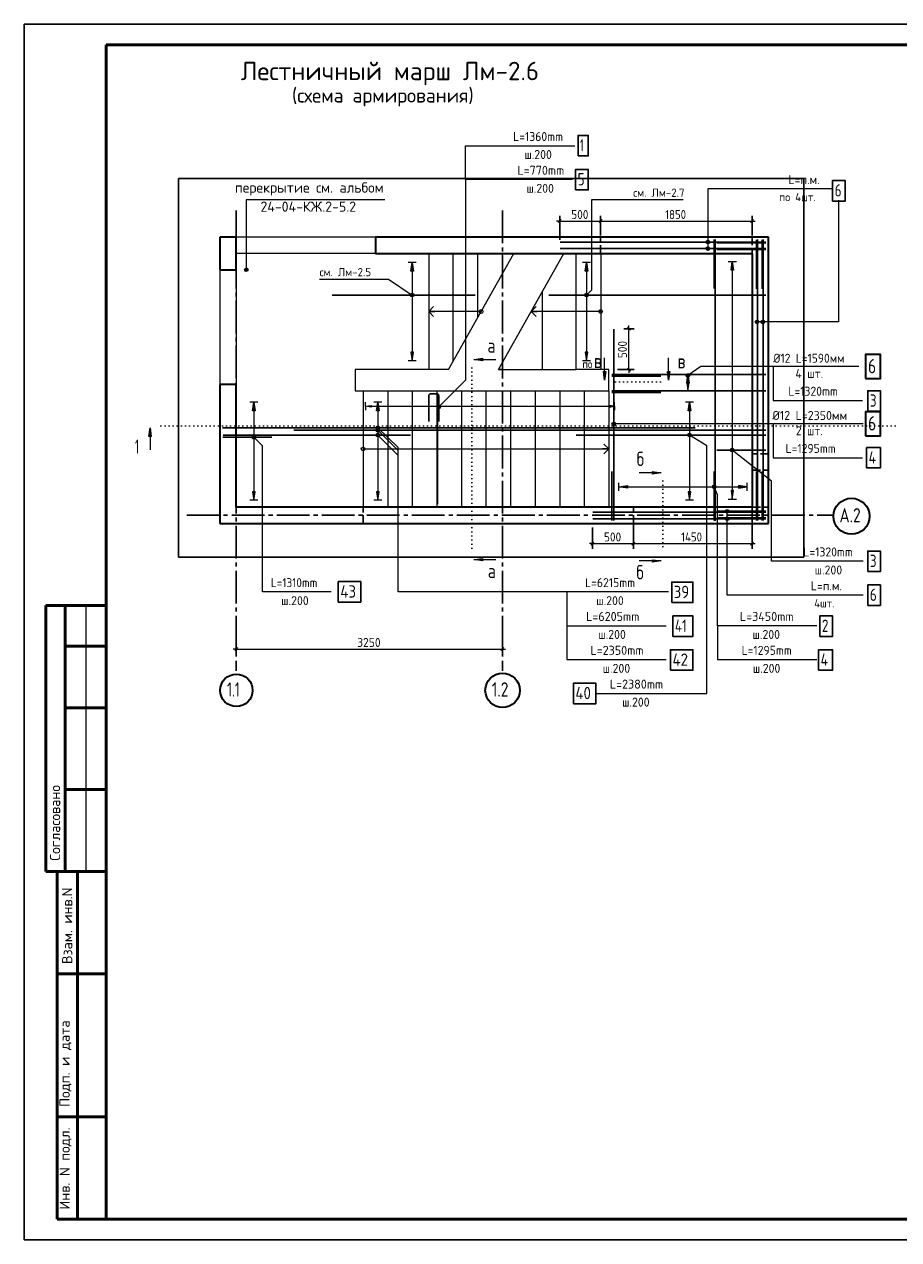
# Model space of a CAD drawing. Header units: millimetres. Extents: x 0 to 21000, y 0 to 14850.
# Tile 1 of 7: x 0 to 10678, y 0 to 14850. Entities that reach past the tile are written whole.
import ezdxf

# ---------------------------------------------------------------- set-up
doc = ezdxf.new("R2010")
doc.units = ezdxf.units.MM
for name, pattern in [('______2', [135, 100, -35]), ('______5', [550, 400, -50, 50, -50]), ('______9', [50, 0, -50])]:
    doc.linetypes.add(name, pattern=pattern)
for name, color, linetype, lineweight in [('Standard', 7, 'Continuous', 25), ('Заголовок чертежа', 7, 'Continuous', 25), ('Обрамление П-обр. равн.', 7, 'Continuous', 25), ('Общий01', 7, 'Continuous', 13), ('Общий02', 7, 'Continuous', 18), ('Позиционная метка линия выноска', 7, 'Continuous', 13), ('Примечания', 7, 'Continuous', 13), ('Размерная линия_ общее', 7, 'Continuous', 13), ('Текст_ общее', 7, 'Continuous', 25), ('Фоновоя арматура Х1', 7, 'Continuous', 25)]:
    doc.layers.add(name, color=color, linetype=linetype, lineweight=lineweight)
doc.layers.add('ЖБ Лестница', color=7, linetype='Continuous', lineweight=25, true_color=0xe0e0ff)
doc.layers.add('ЖБ Стена верхний уровень', color=7, linetype='Continuous', lineweight=25, true_color=0x006e00)
doc.layers.add('Оси', color=7, linetype='______5', true_color=0x656565)
doc.styles.add('ISOCPEUR', font='txt')

msp = doc.modelspace()

# ---------------------------------------------------------------- hatches: boundary and pattern name
at = {"layer": 'Обрамление П-обр. равн.', "linetype": 'Continuous', "lineweight": 13, "transparency": 33554687}
msp.add_hatch(color=7, dxfattribs=at).paths.add_polyline_path([(4237, 10174), (4167, 10184), (4237, 10194)], flags=16)
msp.add_hatch(color=7, dxfattribs=at).paths.add_polyline_path([(7138, 10174), (7208, 10184), (7138, 10194)])
at = {"layer": 'Общий01', "linetype": 'Continuous', "lineweight": 13, "transparency": 33554687}
for points in [[(5594, 10739), (5489, 10754), (5594, 10769)], [(7102, 10608), (7087, 10503), (7072, 10608)], [(7884, 10608), (7869, 10503), (7854, 10608)], [(1520, 9815), (1535, 9920), (1550, 9815)], [(7672, 9385), (7777, 9370), (7672, 9355)], [(5594, 8295), (5489, 8310), (5594, 8325)], [(7672, 8308), (7777, 8293), (7672, 8278)]]:
    msp.add_hatch(color=7, dxfattribs=at).paths.add_polyline_path(points, flags=16)
at = {"layer": 'Общий02', "linetype": 'Continuous', "lineweight": 13, "transparency": 33554687}
for points in [[(4722, 11835), (4737, 11940), (4752, 11835)], [(6850, 11835), (6865, 11940), (6880, 11835)], [(8631, 11847), (8646, 11952), (8661, 11847)], [(8089, 10465), (8104, 10570), (8119, 10465)], [(2788, 10128), (2803, 10233), (2818, 10128)], [(4303, 10128), (4318, 10233), (4333, 10128)], [(8108, 10128), (8123, 10233), (8138, 10128)], [(7365, 9184), (7260, 9199), (7365, 9214)]]:
    msp.add_hatch(color=7, dxfattribs=at).paths.add_polyline_path(points, flags=16)
for points in [[(4722, 10845), (4737, 10740), (4752, 10845)], [(6850, 10845), (6865, 10740), (6880, 10845)], [(8089, 10475), (8104, 10370), (8119, 10475)], [(8721, 9184), (8826, 9199), (8721, 9214)], [(2788, 9139), (2803, 9034), (2818, 9139)], [(4303, 9139), (4318, 9034), (4333, 9139)], [(8108, 9139), (8123, 9034), (8138, 9139)], [(8631, 9153), (8646, 9048), (8661, 9153)]]:
    msp.add_hatch(color=7, dxfattribs=at).paths.add_polyline_path(points)
at = {"layer": 'Примечания', "linetype": 'Continuous', "lineweight": 13, "transparency": 33554687}
for points in [[(2730, 11862), (2691, 11862), (2688, 11851)], [(2730, 11862), (2688, 11851), (2733, 11851)], [(2733, 11851), (2688, 11851), (2691, 11839)], [(2722, 11870), (2699, 11870), (2691, 11862)], [(2722, 11870), (2691, 11862), (2730, 11862)], [(2733, 11851), (2691, 11839), (2730, 11839)], [(2730, 11839), (2691, 11839), (2699, 11831)], [(2699, 11870), (2722, 11870), (2711, 11873)], [(2730, 11839), (2699, 11831), (2722, 11831)], [(2722, 11831), (2699, 11831), (2711, 11828)]]:
    msp.add_hatch(color=7, dxfattribs=at).paths.add_polyline_path(points)
at = {"layer": 'Текст_ общее', "linetype": 'Continuous', "lineweight": 13, "transparency": 33554687}
for points in [[(8368, 12202), (8329, 12202), (8326, 12190)], [(8368, 12202), (8326, 12190), (8371, 12190)], [(8371, 12190), (8326, 12190), (8329, 12179)], [(8360, 12210), (8337, 12210), (8329, 12202)], [(8360, 12210), (8329, 12202), (8368, 12202)], [(8371, 12190), (8329, 12179), (8368, 12179)], [(8368, 12179), (8329, 12179), (8337, 12171)], [(8337, 12210), (8360, 12210), (8348, 12213)], [(8368, 12179), (8337, 12171), (8360, 12171)], [(8368, 12122), (8329, 12122), (8326, 12110)], [(8368, 12122), (8326, 12110), (8371, 12110)], [(8371, 12110), (8326, 12110), (8329, 12099)], [(8360, 12130), (8337, 12130), (8329, 12122)], [(8360, 12130), (8329, 12122), (8368, 12122)], [(8371, 12110), (8329, 12099), (8368, 12099)], [(8368, 12099), (8329, 12099), (8337, 12091)], [(8360, 12171), (8337, 12171), (8348, 12168)], [(8337, 12130), (8360, 12130), (8348, 12133)], [(8368, 12099), (8337, 12091), (8360, 12091)], [(8360, 12091), (8337, 12091), (8348, 12088)], [(4715, 11542), (4727, 11561), (4718, 11553)], [(4727, 11561), (4715, 11542), (4717, 11531)], [(4727, 11561), (4717, 11531), (4738, 11563)], [(4738, 11563), (4717, 11531), (4724, 11522)], [(4738, 11563), (4724, 11522), (4749, 11559)], [(4749, 11559), (4724, 11522), (4736, 11518)], [(4749, 11559), (4736, 11518), (4757, 11550)], [(4757, 11550), (4736, 11518), (4747, 11520)], [(4757, 11550), (4747, 11520), (4759, 11539)], [(4759, 11539), (4747, 11520), (4756, 11528)], [(6880, 11524), (6849, 11557), (6843, 11547)], [(6880, 11524), (6843, 11547), (6870, 11519)], [(6870, 11519), (6843, 11547), (6843, 11536)], [(6870, 11519), (6843, 11536), (6858, 11519)], [(6858, 11519), (6843, 11536), (6848, 11525)], [(6886, 11534), (6860, 11562), (6849, 11557)], [(6886, 11534), (6849, 11557), (6880, 11524)], [(6886, 11545), (6871, 11562), (6860, 11562)], [(6886, 11545), (6860, 11562), (6886, 11534)], [(6871, 11562), (6886, 11545), (6881, 11556)], [(8929, 11203), (8929, 11225), (8926, 11214)], [(8937, 11195), (8937, 11233), (8929, 11225)], [(8937, 11195), (8929, 11225), (8929, 11203)], [(8948, 11192), (8948, 11237), (8937, 11233)], [(8948, 11192), (8937, 11233), (8937, 11195)], [(8960, 11195), (8960, 11233), (8948, 11237)], [(8960, 11195), (8948, 11237), (8948, 11192)], [(8968, 11203), (8968, 11225), (8960, 11233)], [(8968, 11203), (8960, 11233), (8960, 11195)], [(8968, 11225), (8968, 11203), (8971, 11214)], [(8999, 11203), (8999, 11225), (8996, 11214)], [(9007, 11195), (9007, 11233), (8999, 11225)], [(9007, 11195), (8999, 11225), (8999, 11203)], [(9018, 11192), (9018, 11237), (9007, 11233)], [(9018, 11192), (9007, 11233), (9007, 11195)], [(9030, 11195), (9030, 11233), (9018, 11237)], [(9030, 11195), (9018, 11237), (9018, 11192)], [(9038, 11203), (9038, 11225), (9030, 11233)], [(9038, 11203), (9030, 11233), (9030, 11195)], [(9038, 11225), (9038, 11203), (9041, 11214)], [(8105, 10538), (8084, 10570), (8082, 10559)], [(8105, 10538), (8082, 10559), (8094, 10540)], [(8094, 10540), (8082, 10559), (8085, 10548)], [(8117, 10542), (8091, 10579), (8084, 10570)], [(8117, 10542), (8084, 10570), (8105, 10538)], [(8124, 10551), (8102, 10583), (8091, 10579)], [(8124, 10551), (8091, 10579), (8117, 10542)], [(8126, 10562), (8114, 10580), (8102, 10583)], [(8126, 10562), (8102, 10583), (8124, 10551)], [(8114, 10580), (8126, 10562), (8123, 10573)], [(5077, 10159), (5045, 10191), (5039, 10181)], [(5077, 10159), (5039, 10181), (5067, 10153)], [(5067, 10153), (5039, 10181), (5039, 10169)], [(5067, 10153), (5039, 10169), (5055, 10153)], [(5055, 10153), (5039, 10169), (5045, 10159)], [(5083, 10169), (5055, 10197), (5045, 10191)], [(5083, 10169), (5045, 10191), (5077, 10159)], [(5083, 10181), (5067, 10197), (5055, 10197)], [(5083, 10181), (5055, 10197), (5083, 10169)], [(5067, 10197), (5083, 10181), (5077, 10191)], [(7179, 9957), (7179, 9979), (7176, 9968)], [(7187, 9949), (7187, 9987), (7179, 9979)], [(7187, 9949), (7179, 9979), (7179, 9957)], [(7198, 9945), (7198, 9990), (7187, 9987)], [(7198, 9945), (7187, 9987), (7187, 9949)], [(7210, 9949), (7210, 9987), (7198, 9990)], [(7210, 9949), (7198, 9990), (7198, 9945)], [(7218, 9957), (7218, 9979), (7210, 9987)], [(7218, 9957), (7210, 9987), (7210, 9949)], [(7218, 9979), (7218, 9957), (7221, 9968)], [(2788, 9788), (2809, 9826), (2782, 9798)], [(2782, 9798), (2809, 9826), (2798, 9826)], [(2782, 9798), (2798, 9826), (2782, 9810)], [(2782, 9810), (2798, 9826), (2788, 9820)], [(2788, 9788), (2819, 9820), (2809, 9826)], [(2798, 9783), (2819, 9820), (2788, 9788)], [(2798, 9783), (2825, 9810), (2819, 9820)], [(2809, 9783), (2825, 9810), (2798, 9783)], [(2809, 9783), (2825, 9798), (2825, 9810)], [(4297, 9914), (4312, 9942), (4296, 9926)], [(4296, 9926), (4312, 9942), (4302, 9936)], [(4302, 9875), (4324, 9912), (4296, 9885)], [(4296, 9885), (4324, 9912), (4312, 9912)], [(4296, 9885), (4312, 9912), (4296, 9896)], [(4296, 9896), (4312, 9912), (4302, 9906)], [(4302, 9815), (4324, 9852), (4296, 9825)], [(4296, 9825), (4324, 9852), (4312, 9852)], [(4296, 9825), (4312, 9852), (4296, 9836)], [(4296, 9836), (4312, 9852), (4302, 9846)], [(4302, 9904), (4324, 9942), (4297, 9914)], [(4297, 9914), (4324, 9942), (4312, 9942)], [(4302, 9904), (4334, 9937), (4324, 9942)], [(4313, 9899), (4334, 9937), (4302, 9904)], [(4302, 9875), (4334, 9906), (4324, 9912)], [(4312, 9869), (4334, 9906), (4302, 9875)], [(4302, 9815), (4334, 9846), (4324, 9852)], [(4312, 9809), (4334, 9846), (4302, 9815)], [(4312, 9869), (4340, 9896), (4334, 9906)], [(4324, 9869), (4340, 9896), (4312, 9869)], [(4312, 9809), (4340, 9836), (4334, 9846)], [(4324, 9809), (4340, 9836), (4312, 9809)], [(4313, 9899), (4340, 9927), (4334, 9937)], [(4324, 9899), (4340, 9927), (4313, 9899)], [(4324, 9899), (4340, 9915), (4340, 9927)], [(4340, 9915), (4324, 9899), (4334, 9905)], [(4324, 9869), (4340, 9885), (4340, 9896)], [(4340, 9885), (4324, 9869), (4334, 9875)], [(4324, 9809), (4340, 9825), (4340, 9836)], [(4340, 9825), (4324, 9809), (4334, 9815)], [(8104, 9820), (8113, 9850), (8101, 9831)], [(8101, 9831), (8113, 9850), (8104, 9842)], [(8112, 9811), (8124, 9853), (8104, 9820)], [(8104, 9820), (8124, 9853), (8113, 9850)], [(8112, 9811), (8135, 9850), (8124, 9853)], [(8123, 9808), (8135, 9850), (8112, 9811)], [(8123, 9808), (8143, 9841), (8135, 9850)], [(8134, 9811), (8143, 9841), (8123, 9808)], [(8134, 9811), (8146, 9830), (8143, 9841)], [(8146, 9830), (8134, 9811), (8143, 9819)], [(2825, 9798), (2809, 9783), (2819, 9788)], [(8625, 9640), (8637, 9669), (8623, 9652)], [(8623, 9652), (8637, 9669), (8628, 9662)], [(8632, 9631), (8649, 9671), (8625, 9640)], [(8625, 9640), (8649, 9671), (8637, 9669)], [(8632, 9631), (8660, 9666), (8649, 9671)], [(8642, 9626), (8660, 9666), (8632, 9631)], [(8642, 9626), (8666, 9657), (8660, 9666)], [(8654, 9628), (8666, 9657), (8642, 9626)], [(8654, 9628), (8668, 9645), (8666, 9657)], [(8668, 9645), (8654, 9628), (8663, 9634)], [(8404, 9202), (8440, 9217), (8429, 9221)], [(8404, 9202), (8429, 9221), (8409, 9213)], [(8406, 9190), (8440, 9217), (8404, 9202)], [(8406, 9190), (8447, 9208), (8440, 9217)], [(8413, 9181), (8447, 9208), (8406, 9190)], [(8409, 9213), (8429, 9221), (8418, 9220)], [(8413, 9181), (8449, 9196), (8447, 9208)], [(8424, 9177), (8449, 9196), (8413, 9181)], [(8424, 9177), (8444, 9186), (8449, 9196)], [(8444, 9186), (8424, 9177), (8435, 9178)], [(8560, 8900), (8605, 8900), (8602, 8911)], [(8560, 8900), (8602, 8911), (8563, 8911)], [(8563, 8911), (8602, 8911), (8594, 8919)], [(8563, 8911), (8594, 8919), (8571, 8919)], [(8571, 8919), (8594, 8919), (8583, 8923)], [(8563, 8889), (8605, 8900), (8560, 8900)], [(8560, 8808), (8605, 8808), (8602, 8819)], [(8560, 8808), (8602, 8819), (8563, 8819)], [(8563, 8797), (8605, 8808), (8560, 8808)], [(8563, 8889), (8602, 8889), (8605, 8900)], [(8571, 8881), (8602, 8889), (8563, 8889)], [(8563, 8819), (8602, 8819), (8594, 8827)], [(8563, 8819), (8594, 8827), (8571, 8827)], [(8563, 8797), (8602, 8797), (8605, 8808)], [(8571, 8789), (8602, 8797), (8563, 8797)], [(8571, 8881), (8594, 8881), (8602, 8889)], [(8594, 8881), (8571, 8881), (8583, 8878)], [(8571, 8827), (8594, 8827), (8583, 8831)], [(8571, 8789), (8594, 8789), (8602, 8797)], [(8594, 8789), (8571, 8789), (8583, 8786)]]:
    msp.add_hatch(color=7, dxfattribs=at).paths.add_polyline_path(points)

# ---------------------------------------------------------------- linework, layer by layer
at = {"color": 7, "linetype": 'Continuous', "lineweight": 25, "transparency": 33554687}
for p, q in [((9057, 12190), (6545, 12190)), ((9057, 12190), (6545, 12190)), ((8954, 8787), (8953, 12219)), ((8954, 8787), (8953, 12219)), ((9024, 8787), (9023, 12219)), ((9024, 8787), (9023, 12219)), ((9057, 12110), (6545, 12110)), ((9057, 12110), (6545, 12110)), ((3761, 11541), (5506, 11541)), ((9057, 11541), (6404, 11541)), ((7199, 8787), (7198, 11125)), ((7199, 8787), (7198, 11125)), ((9057, 10570), (7175, 10570)), ((9057, 10570), (7175, 10570)), ((9057, 10370), (7175, 10370)), ((9057, 10370), (7175, 10370)), ((2419, 9921), (8192, 9921)), ((2428, 9831), (4716, 9831)), ((9057, 9891), (3290, 9891)), ((6738, 9831), (9057, 9831)), ((9057, 8888), (6945, 8888)), ((9057, 8888), (6945, 8888)), ((9057, 8808), (6945, 8808)), ((9057, 8808), (6945, 8808))]:
    msp.add_line(p, q, dxfattribs=at)
for points in [[(9871, 12691), (10026, 12691), (10026, 12941), (9871, 12941), (9871, 12691)], [(7906, 7785), (8166, 7785), (8166, 8035), (7906, 8035), (7906, 7785)], [(10301, 7750), (10456, 7750), (10456, 8000), (10301, 8000), (10301, 7750)], [(7921, 7371), (8166, 7371), (8166, 7621), (7921, 7621), (7921, 7371)], [(7891, 6958), (8166, 6958), (8166, 7208), (7891, 7208), (7891, 6958)], [(6705, 6549), (6980, 6549), (6980, 6799), (6705, 6799), (6705, 6549)]]:
    msp.add_lwpolyline(points, dxfattribs=at)
at = {"layer": 'Standard', "color": 7, "linetype": 'Continuous', "lineweight": 25, "transparency": 33554687}
msp.add_line((1000, 14600), (1000, 529), dxfattribs=at)
at = {"layer": 'Standard', "color": 7, "linetype": 'Continuous', "lineweight": 50, "transparency": 33554687}
for p, q in [((3, 7750), (0, 7750)), ((1000, 7750), (263, 7750)), ((263, 7750), (263, 4500)), ((263, 7750), (263, 4500)), ((500, 7750), (500, 4500)), ((1000, 7250), (500, 7250)), ((1000, 6500), (500, 6500)), ((1000, 5500), (500, 5500)), ((0, 4500), (3, 4500)), ((263, 4500), (1000, 4500)), ((400, 250), (400, 4500)), ((400, 250), (400, 4500)), ((650, 250), (650, 4500)), ((400, 3250), (1000, 3250)), ((400, 1500), (1000, 1500)), ((1000, 250), (400, 250))]:
    msp.add_line(p, q, dxfattribs=at)
at = {"layer": 'Standard', "color": 7, "linetype": 'Continuous', "lineweight": 13, "transparency": 33554687}
msp.add_line((750, 7750), (750, 4500), dxfattribs=at)
at = {"layer": 'Standard', "color": 7, "linetype": 'Continuous', "lineweight": 25, "transparency": 33554687}
msp.add_lwpolyline([(0, 0), (21000, 0), (21000, 14850), (0, 14850), (0, 0)], close=True, dxfattribs=at)
at = {"layer": 'Standard', "color": 7, "linetype": 'Continuous', "lineweight": 13, "transparency": 33554687}
msp.add_lwpolyline([(21000, 14850), (0, 14850), (0, 0), (21000, 0), (21000, 14850)], dxfattribs=at)
at = {"layer": 'Standard', "color": 7, "linetype": 'Continuous', "lineweight": 50, "transparency": 33554687}
msp.add_lwpolyline([(1000, 14600), (20750, 14600), (20750, 250), (1000, 250), (1000, 14600)], close=True, dxfattribs=at)
at = {"layer": 'Standard', "color": 254, "linetype": 'Continuous', "lineweight": 25, "true_color": 0xc4c4ff, "transparency": 33554687}
msp.add_lwpolyline([(1883, 8341), (9519, 8341), (9519, 12965), (1883, 12965), (1883, 8341)], dxfattribs=at)
at = {"layer": 'ЖБ Лестница', "color": 253, "linetype": 'Continuous', "lineweight": 13, "true_color": 0xa0a0a0, "transparency": 33554687}
for p, q in [((4289, 12251), (2589, 12251)), ((4289, 12051), (2589, 12051)), ((5179, 10631), (5978, 12051)), ((5789, 10631), (6588, 12051)), ((6739, 10631), (6739, 12051)), ((2389, 11851), (2389, 10451)), ((2589, 11851), (2589, 10451)), ((6326, 11585), (6326, 10631)), ((4999, 11401), (4939, 11341)), ((5579, 11341), (4939, 11341)), ((4939, 11341), (5014, 11341)), ((4939, 11341), (4939, 11341)), ((4939, 11341), (4939, 11341)), ((4939, 11341), (4939, 11341)), ((4939, 11341), (4999, 11281)), ((5556, 11341), (5556, 11341)), ((5579, 11363), (5579, 11363)), ((5579, 11318), (5579, 11318)), ((5601, 11341), (5601, 11341)), ((6249, 11401), (6189, 11341)), ((7039, 11341), (6189, 11341)), ((6189, 11341), (6264, 11341)), ((6189, 11341), (6189, 11341)), ((6189, 11341), (6189, 11341)), ((6189, 11341), (6189, 11341)), ((6189, 11341), (6249, 11281)), ((7016, 11341), (7016, 11341)), ((7039, 11363), (7039, 11363)), ((7039, 11318), (7039, 11318)), ((7061, 11341), (7061, 11341)), ((5789, 10631), (6739, 10631)), ((4116, 9661), (4116, 9661)), ((4138, 9683), (4138, 9683)), ((4138, 9661), (7138, 9661)), ((4161, 9661), (4161, 9661)), ((7138, 9661), (7063, 9661)), ((7138, 9661), (7078, 9721)), ((7078, 9601), (7138, 9661)), ((7138, 9661), (7138, 9661)), ((7138, 9661), (7138, 9661)), ((7138, 9661), (7138, 9661)), ((4138, 9638), (4138, 9638))]:
    msp.add_line(p, q, dxfattribs=at)
at = {"layer": 'ЖБ Лестница', "color": 253, "linetype": 'Continuous', "lineweight": 18, "true_color": 0xa0a0a0, "transparency": 33554687}
for p, q in [((4939, 12051), (4939, 10631)), ((5239, 10737), (5239, 12051)), ((5539, 11270), (5539, 12051)), ((5839, 11802), (5839, 12051)), ((7039, 12051), (7039, 10631)), ((5839, 10631), (5839, 10719)), ((4939, 10631), (4041, 10631)), ((4041, 10631), (4041, 10371)), ((5179, 10631), (4939, 10631)), ((5839, 10631), (5789, 10631)), ((7039, 10631), (6739, 10631)), ((7138, 10631), (7039, 10631)), ((7138, 10371), (7138, 10631)), ((4041, 10371), (4138, 10371)), ((4138, 10371), (4138, 8951)), ((4138, 10371), (4438, 10371)), ((4438, 10371), (4438, 8951)), ((4438, 10371), (4738, 10371)), ((4738, 10371), (4738, 8951)), ((4738, 10371), (5038, 10371)), ((5038, 10371), (5038, 8951)), ((5038, 10371), (5338, 10371)), ((5338, 10371), (5338, 8951)), ((5338, 10371), (5638, 10371)), ((5638, 10371), (5638, 8951)), ((5638, 10371), (5938, 10371)), ((5938, 10371), (5938, 8951)), ((5938, 10371), (6238, 10371)), ((6238, 10371), (6238, 8951)), ((6238, 10371), (6538, 10371)), ((6538, 10371), (6538, 8951)), ((6538, 10371), (6838, 10371)), ((6838, 10371), (6838, 8951)), ((6838, 10371), (7138, 10371)), ((7138, 10371), (7138, 8951))]:
    msp.add_line(p, q, dxfattribs=at)
at = {"layer": 'ЖБ Лестница', "color": 253, "linetype": 'Continuous', "lineweight": 13, "true_color": 0xa0a0a0, "transparency": 33554687}
for centre in [(5579, 11341), (7039, 11341), (4138, 9661)]:
    msp.add_circle(centre, 22.5, dxfattribs=at)
at = {"layer": 'ЖБ Стена верхний уровень', "color": 7, "linetype": 'Continuous', "lineweight": 35, "transparency": 33554687}
for p, q in [((2389, 12251), (2389, 12051)), ((2589, 12251), (2389, 12251)), ((2589, 12051), (2589, 12251)), ((4289, 12251), (4289, 12051)), ((8889, 12251), (4289, 12251)), ((9089, 12251), (8889, 12251)), ((9089, 8951), (9089, 12251)), ((2389, 12051), (2389, 11851)), ((2589, 11851), (2589, 12051)), ((4289, 12051), (8889, 12051)), ((8889, 12051), (8889, 8951)), ((2389, 11851), (2589, 11851)), ((2389, 10451), (2389, 8951)), ((2589, 10451), (2389, 10451)), ((2589, 8951), (2589, 10451)), ((2389, 8951), (2389, 8751)), ((8889, 8951), (2589, 8951)), ((9089, 8751), (9089, 8951)), ((2389, 8751), (9089, 8751))]:
    msp.add_line(p, q, dxfattribs=at)
at = {"layer": 'ЖБ Стена верхний уровень', "color": 253, "linetype": '______2', "lineweight": -3, "true_color": 0xababab, "transparency": 33554687}
for p, q in [((7038, 12051), (7038, 12251)), ((8889, 12251), (8889, 12051)), ((9089, 9601), (8889, 9601)), ((8889, 9401), (9089, 9401)), ((4139, 8751), (4139, 8951)), ((7438, 8751), (7438, 8951)), ((8889, 8951), (8889, 8751)), ((8889, 8951), (9089, 8951))]:
    msp.add_line(p, q, dxfattribs=at)
at = {"layer": 'Обрамление П-обр. равн.', "color": 7, "linetype": 'Continuous', "lineweight": 25, "transparency": 33554687}
for p, q in [((8425, 12220), (8425, 11621)), ((9057, 12178), (8459, 12178)), ((8941, 12215), (8941, 11616)), ((9011, 12215), (9011, 11616)), ((9057, 12098), (8459, 12098)), ((7175, 10552), (7773, 10552)), ((7175, 10352), (7773, 10352)), ((2425, 9804), (3023, 9804)), ((9057, 9648), (8459, 9648)), ((7176, 8786), (7176, 9385)), ((8426, 8786), (8426, 9385)), ((8941, 8786), (8941, 9385)), ((9011, 8786), (9011, 9385)), ((9057, 8900), (8459, 8900)), ((9057, 8820), (8459, 8820))]:
    msp.add_line(p, q, dxfattribs=at)
at = {"layer": 'Обрамление П-обр. равн.', "color": 251, "linetype": 'Continuous', "lineweight": 13, "true_color": 0x494949, "transparency": 33554687}
for p, q in [((4167, 10184), (4167, 10234)), ((4167, 10184), (4237, 10194)), ((4237, 10174), (4167, 10184)), ((4167, 10184), (4167, 10134)), ((4167, 10184), (4167, 10184)), ((4237, 10194), (4237, 10174)), ((4237, 10184), (7138, 10184)), ((7208, 10184), (7138, 10194)), ((7138, 10194), (7138, 10174)), ((7138, 10174), (7208, 10184)), ((7208, 10184), (7208, 10234)), ((7208, 10184), (7208, 10134)), ((7208, 10184), (7208, 10184))]:
    msp.add_line(p, q, dxfattribs=at)
at = {"layer": 'Обрамление П-обр. равн.', "color": 7, "linetype": 'Continuous', "lineweight": 25, "transparency": 33554687}
for points in [[(6732, 12827), (6887, 12827), (6887, 13077), (6732, 13077), (6732, 12827)], [(5061, 9995), (5061, 10313), (5060, 10317), (5059, 10322), (5057, 10326), (5054, 10329), (5051, 10332), (5047, 10334), (5042, 10335), (5038, 10336), (4964, 10336), (4960, 10335), (4956, 10334), (4952, 10332), (4948, 10329), (4946, 10326), (4943, 10322), (4942, 10317), (4941, 10313), (4941, 9995)], [(10301, 10123), (10456, 10123), (10456, 10373), (10301, 10373), (10301, 10123)], [(10286, 9429), (10456, 9429), (10456, 9679), (10286, 9679), (10286, 9429)], [(10301, 8164), (10456, 8164), (10456, 8414), (10301, 8414), (10301, 8164)], [(3834, 7790), (4109, 7790), (4109, 8040), (3834, 8040), (3834, 7790)], [(9700, 6958), (9870, 6958), (9870, 7208), (9700, 7208), (9700, 6958)]]:
    msp.add_lwpolyline(points, dxfattribs=at)
at = {"layer": 'Общий01', "color": 7, "linetype": 'Continuous', "lineweight": 13, "transparency": 33554687}
for p, q in [((5489, 10754), (5594, 10769)), ((5489, 10754), (5759, 10754)), ((5489, 10754), (5489, 10754)), ((5489, 10754), (5489, 10754)), ((5489, 10754), (5489, 10754)), ((5594, 10739), (5489, 10754)), ((5594, 10769), (5594, 10739)), ((5594, 10754), (5601, 10754)), ((7087, 10503), (7087, 10773)), ((7869, 10503), (7869, 10773)), ((7087, 10503), (7072, 10608)), ((7072, 10608), (7102, 10608)), ((7087, 10608), (7087, 10615)), ((7102, 10608), (7087, 10503)), ((7869, 10503), (7854, 10608)), ((7854, 10608), (7884, 10608)), ((7869, 10608), (7869, 10615)), ((7884, 10608), (7869, 10503)), ((7087, 10503), (7087, 10503)), ((7087, 10503), (7087, 10503)), ((7087, 10503), (7087, 10503)), ((7869, 10503), (7869, 10503)), ((7869, 10503), (7869, 10503)), ((7869, 10503), (7869, 10503)), ((1520, 9815), (1535, 9920)), ((1550, 9815), (1520, 9815)), ((1535, 9920), (1535, 9650)), ((1535, 9920), (1535, 9920)), ((1535, 9920), (1535, 9920)), ((1535, 9920), (1535, 9920)), ((1535, 9920), (1550, 9815)), ((1535, 9815), (1535, 9807)), ((7777, 9370), (7507, 9370)), ((7672, 9370), (7664, 9370)), ((7672, 9355), (7672, 9385)), ((7672, 9385), (7777, 9370)), ((7777, 9370), (7672, 9355)), ((7777, 9370), (7777, 9370)), ((7777, 9370), (7777, 9370)), ((7777, 9370), (7777, 9370)), ((5489, 8310), (5594, 8325)), ((5594, 8325), (5594, 8295)), ((5489, 8310), (5759, 8310)), ((5489, 8310), (5489, 8310)), ((5489, 8310), (5489, 8310)), ((5489, 8310), (5489, 8310)), ((5594, 8295), (5489, 8310)), ((5594, 8310), (5601, 8310)), ((7777, 8293), (7507, 8293)), ((7672, 8293), (7664, 8293)), ((7672, 8278), (7672, 8308)), ((7672, 8308), (7777, 8293)), ((7777, 8293), (7672, 8278)), ((7777, 8293), (7777, 8293)), ((7777, 8293), (7777, 8293)), ((7777, 8293), (7777, 8293))]:
    msp.add_line(p, q, dxfattribs=at)
at = {"layer": 'Общий01', "color": 7, "linetype": '______9', "lineweight": 13, "transparency": 33554687}
for p, q in [((5467, 10654), (5467, 8387)), ((7769, 10481), (7164, 10481)), ((10636, 9942), (1612, 9942)), ((7799, 9270), (7799, 8370))]:
    msp.add_line(p, q, dxfattribs=at)
at = {"layer": 'Общий02', "color": 251, "linetype": 'Continuous', "lineweight": 13, "true_color": 0x494949, "transparency": 33554687}
for p, q in [((4787, 11940), (4687, 11940)), ((4722, 11835), (4737, 11940)), ((4737, 11940), (4737, 10740)), ((4737, 11940), (4737, 11940)), ((4737, 11940), (4737, 11940)), ((4737, 11940), (4737, 11940)), ((4737, 11940), (4752, 11835)), ((6915, 11940), (6815, 11940)), ((6850, 11835), (6865, 11940)), ((6865, 11940), (6865, 10740)), ((6865, 11940), (6865, 11940)), ((6865, 11940), (6865, 11940)), ((6865, 11940), (6865, 11940)), ((6865, 11940), (6880, 11835)), ((8596, 11952), (8696, 11952)), ((8631, 11847), (8646, 11952)), ((8646, 11952), (8646, 9048)), ((8646, 11952), (8646, 11952)), ((8646, 11952), (8646, 11952)), ((8646, 11952), (8646, 11952)), ((8646, 11952), (8661, 11847)), ((4752, 11835), (4722, 11835)), ((4737, 11835), (4737, 11827)), ((6880, 11835), (6850, 11835)), ((6865, 11835), (6865, 11827)), ((8661, 11847), (8631, 11847)), ((8646, 11847), (8646, 11840)), ((4752, 10845), (4722, 10845)), ((4722, 10845), (4737, 10740)), ((4737, 10845), (4737, 10853)), ((4737, 10740), (4752, 10845)), ((6880, 10845), (6850, 10845)), ((6850, 10845), (6865, 10740)), ((6865, 10845), (6865, 10853)), ((6865, 10740), (6880, 10845)), ((4787, 10740), (4687, 10740)), ((4737, 10740), (4737, 10740)), ((4737, 10740), (4737, 10740)), ((4737, 10740), (4737, 10740)), ((6915, 10740), (6815, 10740)), ((6865, 10740), (6865, 10740)), ((6865, 10740), (6865, 10740)), ((6865, 10740), (6865, 10740)), ((8054, 10570), (8154, 10570)), ((8089, 10465), (8104, 10570)), ((8104, 10570), (8104, 10370)), ((8104, 10570), (8104, 10570)), ((8104, 10570), (8104, 10570)), ((8104, 10570), (8104, 10570)), ((8104, 10570), (8119, 10465)), ((8119, 10475), (8089, 10475)), ((8089, 10475), (8104, 10370)), ((8119, 10465), (8089, 10465)), ((8104, 10475), (8104, 10483)), ((8104, 10370), (8119, 10475)), ((8104, 10465), (8104, 10458)), ((8054, 10370), (8154, 10370)), ((8104, 10370), (8104, 10370)), ((8104, 10370), (8104, 10370)), ((8104, 10370), (8104, 10370)), ((2853, 10233), (2753, 10233)), ((2788, 10128), (2803, 10233)), ((2818, 10128), (2788, 10128)), ((2803, 10233), (2803, 9034)), ((2803, 10233), (2803, 10233)), ((2803, 10233), (2803, 10233)), ((2803, 10233), (2803, 10233)), ((2803, 10233), (2818, 10128)), ((2803, 10128), (2803, 10121)), ((4368, 10233), (4268, 10233)), ((4303, 10128), (4318, 10233)), ((4333, 10128), (4303, 10128)), ((4318, 10233), (4318, 9034)), ((4318, 10233), (4318, 10233)), ((4318, 10233), (4318, 10233)), ((4318, 10233), (4318, 10233)), ((4318, 10233), (4333, 10128)), ((4318, 10128), (4318, 10121)), ((8173, 10233), (8073, 10233)), ((8108, 10128), (8123, 10233)), ((8138, 10128), (8108, 10128)), ((8123, 10233), (8123, 9034)), ((8123, 10233), (8123, 10233)), ((8123, 10233), (8123, 10233)), ((8123, 10233), (8123, 10233)), ((8123, 10233), (8138, 10128)), ((8123, 10128), (8123, 10121)), ((7260, 9149), (7260, 9249)), ((7260, 9199), (7365, 9214)), ((7365, 9214), (7365, 9184)), ((8826, 9199), (8721, 9214)), ((8721, 9214), (8721, 9184)), ((8826, 9149), (8826, 9249)), ((2818, 9139), (2788, 9139)), ((2788, 9139), (2803, 9034)), ((2803, 9139), (2803, 9146)), ((2803, 9034), (2818, 9139)), ((4333, 9139), (4303, 9139)), ((4303, 9139), (4318, 9034)), ((4318, 9139), (4318, 9146)), ((4318, 9034), (4333, 9139)), ((7260, 9199), (8826, 9199)), ((7260, 9199), (7260, 9199)), ((7260, 9199), (7260, 9199)), ((7260, 9199), (7260, 9199)), ((7365, 9184), (7260, 9199)), ((7365, 9199), (7372, 9199)), ((8138, 9139), (8108, 9139)), ((8108, 9139), (8123, 9034)), ((8123, 9139), (8123, 9146)), ((8123, 9034), (8138, 9139)), ((8661, 9153), (8631, 9153)), ((8631, 9153), (8646, 9048)), ((8646, 9153), (8646, 9161)), ((8646, 9048), (8661, 9153)), ((8721, 9199), (8714, 9199)), ((8721, 9184), (8826, 9199)), ((8826, 9199), (8826, 9199)), ((8826, 9199), (8826, 9199)), ((8826, 9199), (8826, 9199)), ((2853, 9034), (2753, 9034)), ((2803, 9034), (2803, 9034)), ((2803, 9034), (2803, 9034)), ((2803, 9034), (2803, 9034)), ((4368, 9034), (4268, 9034)), ((4318, 9034), (4318, 9034)), ((4318, 9034), (4318, 9034)), ((4318, 9034), (4318, 9034)), ((8173, 9034), (8073, 9034)), ((8123, 9034), (8123, 9034)), ((8123, 9034), (8123, 9034)), ((8123, 9034), (8123, 9034)), ((8596, 9048), (8696, 9048)), ((8646, 9048), (8646, 9048)), ((8646, 9048), (8646, 9048)), ((8646, 9048), (8646, 9048))]:
    msp.add_line(p, q, dxfattribs=at)
at = {"layer": 'Оси', "color": 8, "linetype": '______5', "lineweight": -3, "transparency": 33554687}
for p, q in [((2588, 12574), (2588, 6949)), ((5838, 12574), (5838, 6949)), ((1983, 8851), (9881, 8851))]:
    msp.add_line(p, q, dxfattribs=at)
at = {"layer": 'Оси', "color": 7, "linetype": 'Continuous', "lineweight": 35, "transparency": 33554687}
for centre, radius in [((10101, 8839), 220), ((2590, 6712), 198), ((5840, 6712), 210)]:
    msp.add_circle(centre, radius, dxfattribs=at)
at = {"layer": 'Позиционная метка линия выноска', "color": 7, "linetype": 'Continuous', "lineweight": 13, "transparency": 33554687}
for points in [[(5388, 12952), (5388, 12996), (5388, 13366), (6725, 13366)], [(9147, 10667), (9147, 10623), (9147, 10253), (10238, 10253)], [(9147, 9968), (9147, 9924), (9147, 9554), (10238, 9554)], [(6627, 7915), (6627, 7871), (6627, 7501), (7837, 7501)], [(6627, 7501), (6627, 7458), (6627, 7088), (7837, 7088)], [(8467, 7501), (8467, 7458), (8467, 7088), (9677, 7088)]]:
    msp.add_lwpolyline(points, dxfattribs=at)
at = {"layer": 'Примечания', "color": 7, "linetype": 'Continuous', "lineweight": 13, "transparency": 33554687}
for p, q in [((4402, 12705), (2711, 12705)), ((2711, 12705), (2711, 11851)), ((2688, 11851), (2688, 11851)), ((2711, 11873), (2711, 11873)), ((2711, 11828), (2711, 11828)), ((2733, 11851), (2733, 11851))]:
    msp.add_line(p, q, dxfattribs=at)
msp.add_circle((2711, 11851), 22.5, dxfattribs=at)
at = {"layer": 'Размерная линия_ общее', "color": 253, "linetype": 'Continuous', "lineweight": -3, "true_color": 0xa0a0a0, "transparency": 33554687}
for p, q in [((6539, 12446), (6539, 12509)), ((7038, 12446), (7038, 12509)), ((8889, 12446), (8889, 12509)), ((6539, 12446), (6539, 12384)), ((6539, 12446), (6539, 12216)), ((7038, 12446), (7038, 12384)), ((7038, 12446), (7038, 12271)), ((8889, 12446), (8889, 12384)), ((8889, 12446), (8889, 12271)), ((7384, 11131), (7322, 11131)), ((7384, 11131), (7447, 11131)), ((7384, 11131), (7384, 11131)), ((7384, 10631), (7245, 10631)), ((7384, 10631), (7322, 10631)), ((7384, 10631), (7447, 10631)), ((8889, 8506), (8889, 8851)), ((6939, 8506), (6939, 8702)), ((6939, 8506), (6939, 8568)), ((6939, 8506), (6939, 8443)), ((7439, 8506), (7439, 8568)), ((7439, 8506), (7439, 8443)), ((8889, 8506), (8889, 8568)), ((8889, 8506), (8889, 8443)), ((2588, 7217), (2588, 7279)), ((5838, 7217), (5838, 7279)), ((2588, 7217), (2588, 7260)), ((2588, 7217), (2588, 7154)), ((5838, 7217), (5838, 7154)), ((5838, 7217), (5838, 7217))]:
    msp.add_line(p, q, dxfattribs=at)
at = {"layer": 'Размерная линия_ общее', "color": 7, "linetype": 'Continuous', "lineweight": 13, "transparency": 33554687}
for p, q in [((6539, 12446), (6501, 12446)), ((6539, 12446), (7038, 12446)), ((7038, 12446), (8889, 12446)), ((8889, 12446), (8926, 12446)), ((7384, 11131), (7384, 11168)), ((7384, 10631), (7384, 10593)), ((6939, 8506), (6901, 8506)), ((6939, 8506), (7439, 8506)), ((7439, 8506), (8889, 8506)), ((8889, 8506), (8926, 8506)), ((2588, 7217), (2551, 7217)), ((2588, 7217), (5838, 7217)), ((5838, 7217), (5876, 7217))]:
    msp.add_line(p, q, dxfattribs=at)
at = {"layer": 'Размерная линия_ общее', "color": 7, "linetype": 'Continuous', "lineweight": 25, "transparency": 33554687}
for p, q in [((6520, 12428), (6557, 12465)), ((7020, 12428), (7057, 12465)), ((8870, 12428), (8907, 12465)), ((7403, 11112), (7366, 11149)), ((7403, 10612), (7366, 10649)), ((6920, 8487), (6957, 8524)), ((7420, 8487), (7457, 8524)), ((8870, 8487), (8907, 8524)), ((2570, 7198), (2607, 7235)), ((5820, 7198), (5857, 7235))]:
    msp.add_line(p, q, dxfattribs=at)
at = {"layer": 'Размерная линия_ общее', "color": 7, "linetype": 'Continuous', "lineweight": 13, "transparency": 33554687}
msp.add_lwpolyline([(7384, 10631), (7384, 10722), (7384, 10722), (7384, 11131)], dxfattribs=at)
at = {"layer": 'Размерная линия_ общее', "color": 253, "linetype": 'Continuous', "lineweight": -3, "true_color": 0xa0a0a0, "transparency": 33554687}
msp.add_lwpolyline([(7439, 8506), (7439, 8514), (7439, 8514), (7439, 8685), (7439, 8685), (7439, 8851)], dxfattribs=at)
at = {"layer": 'Текст_ общее', "color": 7, "linetype": 'Continuous', "lineweight": 13, "transparency": 33554687}
for p, q in [((8326, 12190), (8326, 12190)), ((8348, 12213), (8348, 12213)), ((8348, 12190), (8348, 12110)), ((8371, 12190), (8371, 12190)), ((8326, 12110), (8326, 12110)), ((8348, 12168), (8348, 12168)), ((8348, 12133), (8348, 12133)), ((8348, 12088), (8348, 12088)), ((8371, 12110), (8371, 12110)), ((4718, 11553), (4718, 11553)), ((4724, 11522), (4724, 11522)), ((4749, 11559), (4749, 11559)), ((4756, 11528), (4756, 11528)), ((6848, 11525), (6848, 11525)), ((6849, 11557), (6849, 11557)), ((6880, 11524), (6880, 11524)), ((6881, 11556), (6881, 11556)), ((8926, 11214), (8926, 11214)), ((8948, 11237), (8948, 11237)), ((8948, 11192), (8948, 11192)), ((8971, 11214), (8971, 11214)), ((8996, 11214), (8996, 11214)), ((9018, 11237), (9018, 11237)), ((9058, 11214), (9018, 11214)), ((9018, 11192), (9018, 11192)), ((9041, 11214), (9041, 11214)), ((8085, 10548), (8085, 10548)), ((8091, 10579), (8091, 10579)), ((8123, 10573), (8123, 10573)), ((8117, 10542), (8117, 10542)), ((5045, 10191), (5045, 10191)), ((5045, 10159), (5045, 10159)), ((5077, 10191), (5077, 10191)), ((5077, 10159), (5077, 10159)), ((7176, 9968), (7176, 9968)), ((7198, 9990), (7198, 9990)), ((7221, 9968), (7221, 9968)), ((2788, 9820), (2788, 9820)), ((2819, 9820), (2819, 9820)), ((4302, 9936), (4302, 9936)), ((4302, 9906), (4302, 9906)), ((4302, 9904), (4302, 9904)), ((4302, 9875), (4302, 9875)), ((4302, 9846), (4302, 9846)), ((4302, 9815), (4302, 9815)), ((4334, 9937), (4334, 9937)), ((4334, 9906), (4334, 9906)), ((4334, 9905), (4334, 9905)), ((4334, 9875), (4334, 9875)), ((4334, 9846), (4334, 9846)), ((4334, 9815), (4334, 9815)), ((7198, 9945), (7198, 9945)), ((8104, 9842), (8104, 9842)), ((8112, 9811), (8112, 9811)), ((8135, 9850), (8135, 9850)), ((8143, 9819), (8143, 9819)), ((2788, 9788), (2788, 9788)), ((2819, 9788), (2819, 9788)), ((8628, 9662), (8628, 9662)), ((8660, 9666), (8660, 9666)), ((8632, 9631), (8632, 9631)), ((8663, 9634), (8663, 9634)), ((8418, 9220), (8418, 9220)), ((8447, 9208), (8447, 9208)), ((8406, 9190), (8406, 9190)), ((8435, 9178), (8435, 9178)), ((8583, 8923), (8583, 8923)), ((8560, 8900), (8560, 8900)), ((8560, 8808), (8560, 8808)), ((8583, 8878), (8583, 8878)), ((8583, 8831), (8583, 8831)), ((8583, 8751), (8583, 8808)), ((8583, 8786), (8583, 8786)), ((8605, 8900), (8605, 8900)), ((8605, 8808), (8605, 8808))]:
    msp.add_line(p, q, dxfattribs=at)
for points in [[(6695, 12952), (5388, 12952), (5388, 10502), (5061, 10175)], [(9878, 12840), (8348, 12840), (8348, 12190)], [(8047, 12705), (6928, 12705), (6928, 11600), (6865, 11541)], [(9945, 12701), (9945, 11214), (8948, 11214)], [(3606, 11735), (4446, 11735), (4737, 11541)], [(10191, 10667), (8261, 10667), (8104, 10560)], [(10243, 9968), (7327, 9968), (7198, 9968)], [(3749, 7915), (2907, 7915), (2907, 9701), (2803, 9804)], [(4567, 9582), (4567, 9679), (4318, 9921)], [(4567, 9582), (4567, 9642), (4318, 9891)], [(7867, 7915), (4567, 7915), (4567, 9582), (4318, 9831)], [(6980, 6674), (8337, 6674), (8337, 9701), (8123, 9831)], [(10246, 8289), (9124, 8289), (9124, 9269), (8646, 9648)], [(9677, 7501), (8467, 7501), (8467, 9101), (8426, 9199)], [(10244, 7875), (8583, 7875), (8583, 8900)]]:
    msp.add_lwpolyline(points, dxfattribs=at)
at = {"layer": 'Текст_ общее', "color": 7, "linetype": 'Continuous', "lineweight": 35, "transparency": 33554687}
for points in [[(10275, 10522), (10456, 10522), (10456, 10814), (10275, 10814), (10275, 10522)], [(10275, 9823), (10456, 9823), (10456, 10115), (10275, 10115), (10275, 9823)]]:
    msp.add_lwpolyline(points, dxfattribs=at)
at = {"layer": 'Текст_ общее', "color": 7, "linetype": 'Continuous', "lineweight": 13, "transparency": 33554687}
for centre in [(8348, 12190), (8348, 12110), (4737, 11541), (6865, 11541), (8948, 11214), (9018, 11214), (8104, 10560), (5061, 10175), (7198, 9968), (2803, 9804), (4318, 9921), (4318, 9891), (4318, 9831), (8123, 9831), (8646, 9648), (8426, 9199), (8583, 8900), (8583, 8808)]:
    msp.add_circle(centre, 22.5, dxfattribs=at)
at = {"layer": 'Фоновоя арматура Х1', "color": 7, "linetype": 'Continuous', "lineweight": 25, "transparency": 33554687}
for p, q in [((8438, 12219), (8438, 8782)), ((5044, 8986), (5044, 10334))]:
    msp.add_line(p, q, dxfattribs=at)
for points in [[(6762, 13242), (6887, 13242), (6887, 13492), (6762, 13492), (6762, 13242)], [(9715, 7371), (9870, 7371), (9870, 7621), (9715, 7621), (9715, 7371)]]:
    msp.add_lwpolyline(points, dxfattribs=at)

# ---------------------------------------------------------------- texts
at = {"color": 7, "linetype": 'Continuous', "lineweight": 13, "transparency": 33554687, "attachment_point": 7, "style": 'ISOCPEUR'}
for s, insert, char_height, width in [('\\W0.95;L=п.м. ', (9332, 12898), 110, 503.13), ('\\W0.78;6', (9896, 12746), 150, 163.2), ('\\W0.94;L=6215mm ', (6848, 7973), 110, 755.42), ('\\W0.95;L=п.м. ', (9605, 7934), 110, 503.13), ('\\W0.87;39', (7931, 7840), 150, 275.41), ('\\W0.78;6', (10326, 7805), 150, 163.2), ('\\W0.95;ш.200 ', (6985, 7753), 110, 481.06), ('\\W0.97;L=6205mm ', (6861, 7560), 110, 778.96), ('\\W0.76;41', (7946, 7426), 150, 252.28), ('\\W0.95;ш.200 ', (7010, 7340), 110, 481.06), ('\\W0.97;L=2350mm ', (6914, 7146), 110, 778.96), ('\\W0.88;42', (7916, 7013), 150, 290.99), ('\\W0.95;ш.200 ', (7063, 6926), 110, 481.07), ('\\W0.97;L=2380mm ', (7151, 6733), 110, 778.96), ('\\W0.88;40', (6730, 6604), 150, 290.99), ('\\W0.95;ш.200 ', (7300, 6513), 110, 481.06)]:
    msp.add_mtext(s, dxfattribs=dict(at, insert=insert, char_height=char_height, width=width))
at = {"layer": 'Standard', "color": 7, "linetype": 'Continuous', "lineweight": 25, "transparency": 33554687, "char_height": 110, "attachment_point": 7, "style": 'ISOCPEUR'}
for s, insert, width in [('\\W0.93;Ø12 L=1590мм', (9147, 10715), 974.88), ('\\W0.95;4 шт.', (9417, 10528), 436.91), ('\\W0.96;Ø12 L=2350мм', (9136, 10016), 998.04), ('\\W0.94;2 шт.', (9422, 9829), 425.8)]:
    msp.add_mtext(s, dxfattribs=dict(at, insert=insert, width=width))
at = {"layer": 'Standard', "color": 7, "linetype": 'Continuous', "lineweight": 50, "transparency": 33554687, "char_height": 125, "attachment_point": 7, "rotation": 90, "style": 'ISOCPEUR'}
for s, insert, width in [('\\A1;{\\fISOCPEUR|i0|b0;\\H125.000000;\\W1.000000;\\C7;Согласовано}\\P', (438, 4631), 1035.94), ('\\A1;{\\fISOCPEUR|i0|b0;\\H125.000000;\\W1.000000;\\C7;Взам. инв.N}\\P', (586, 3368), 954.55), ('\\A1;{\\fISOCPEUR|i0|b0;\\H125.000000;\\W1.000000;\\C7;Подп. и дата}\\P', (575, 1621), 1098.53), ('\\A1;{\\fISOCPEUR|i0|b0;\\H125.000000;\\W1.000000;\\C7;Инв. N подл.}\\P', (575, 367), 1010.9)]:
    msp.add_mtext(s, dxfattribs=dict(at, insert=insert, width=width))
at = {"layer": 'Заголовок чертежа', "color": 7, "linetype": 'Continuous', "lineweight": 50, "transparency": 33554687, "attachment_point": 7, "style": 'ISOCPEUR'}
for s, insert, char_height, width in [('\\W0.99;Лестничный марш Лм-2.6', (2644, 14106), 225, 3641.73), ('\\W0.98;(схема армирования)', (3269, 13846), 175, 2359.83)]:
    msp.add_mtext(s, dxfattribs=dict(at, insert=insert, char_height=char_height, width=width))
at = {"layer": 'Обрамление П-обр. равн.', "color": 7, "linetype": 'Continuous', "lineweight": 13, "transparency": 33554687, "attachment_point": 7, "style": 'ISOCPEUR'}
for s, insert, char_height, width in [('\\W0.97;L=770mm ', (6022, 13011), 110, 701.85), ('\\W0.78;5', (6757, 12882), 150, 163.2), ('\\W0.95;ш.200 ', (6132, 12791), 110, 481.07), ('\\W0.94;L=1320mm ', (9331, 10312), 110, 755.42), ('\\W0.78;3', (10326, 10178), 150, 163.2), ('\\W0.94;L=1295mm ', (9297, 9613), 110, 755.41), ('\\W0.80;4', (10311, 9484), 150, 179.91), ('\\W0.94;L=1320mm ', (9514, 8348), 110, 755.41), ('\\W0.78;3', (10326, 8219), 150, 163.2), ('\\W0.95;ш.200 ', (9652, 8128), 110, 481.07), ('\\W0.91;L=1310mm ', (3011, 7973), 110, 731.86), ('\\W0.88;43', (3859, 7845), 150, 290.99), ('\\W0.95;ш.200 ', (3137, 7753), 110, 481.07), ('\\W0.94;L=1295mm ', (8760, 7146), 110, 755.41), ('\\W0.80;4', (9725, 7013), 150, 179.92), ('\\W0.95;ш.200 ', (8897, 6926), 110, 481.06)]:
    msp.add_mtext(s, dxfattribs=dict(at, insert=insert, char_height=char_height, width=width))
at = {"layer": 'Общий01', "color": 251, "linetype": 'Continuous', "lineweight": 25, "true_color": 0x656565, "transparency": 33554687, "char_height": 125, "attachment_point": 7, "style": 'ISOCPEUR'}
for s, insert, width in [('\\W0.99;перекрытие см. альбом', (2572, 12759), 1885.6), ('\\W0.98;24-04-КЖ.2-5.2', (2884, 12559), 1260.39)]:
    msp.add_mtext(s, dxfattribs=dict(at, insert=insert, width=width))
at = {"layer": 'Общий01', "color": 7, "linetype": 'Continuous', "lineweight": 35, "transparency": 33554687, "char_height": 175, "attachment_point": 7, "style": 'ISOCPEUR'}
for s, insert, width in [('\\W0.80;а', (5656, 10837), 209.91), ('\\W0.78;в', (7978, 10645), 190.4), ('\\W0.56;1', (1352, 9603), 136.11), ('\\W0.78;б', (7479, 9452), 190.41), ('\\W0.80;а', (5660, 8083), 209.91), ('\\W0.78;б', (7475, 8067), 190.41)]:
    msp.add_mtext(s, dxfattribs=dict(at, insert=insert, width=width))
at = {"layer": 'Общий01', "color": 7, "linetype": 'Continuous', "lineweight": 18, "transparency": 33554687, "attachment_point": 7, "style": 'ISOCPEUR'}
for s, insert, char_height, width in [('\\W0.87;по', (6816, 10649), 100, 183.6), ('\\W0.78;в', (6956, 10649), 175, 190.4)]:
    msp.add_mtext(s, dxfattribs=dict(at, insert=insert, char_height=char_height, width=width))
at = {"layer": 'Оси', "color": 7, "linetype": 'Continuous', "lineweight": 35, "transparency": 33554687, "char_height": 175, "attachment_point": 7, "style": 'ISOCPEUR'}
for s, insert, width in [('\\W0.79;А.2', (9955, 8763), 360), ('\\W0.68;1.1', (2476, 6635), 287.29), ('\\W0.79;1.2', (5708, 6635), 331.37)]:
    msp.add_mtext(s, dxfattribs=dict(at, insert=insert, width=width))
at = {"layer": 'Размерная линия_ общее', "color": 7, "linetype": 'Continuous', "lineweight": 25, "transparency": 33554687, "char_height": 110, "attachment_point": 7, "style": 'ISOCPEUR'}
for s, insert, width in [('\\W0.91;500', (6679, 12471), 280.99), ('\\W0.87;1850', (7826, 12471), 333.45), ('\\W0.91;500', (7079, 8531), 281), ('\\W0.87;1450', (8021, 8531), 344.72), ('\\W0.93;3250', (4065, 7242), 359.05)]:
    msp.add_mtext(s, dxfattribs=dict(at, insert=insert, width=width))
at = {"layer": 'Размерная линия_ общее', "color": 7, "linetype": 'Continuous', "lineweight": 25, "transparency": 33554687, "insert": (7359, 10771), "char_height": 110, "width": 281, "attachment_point": 7, "rotation": 90, "style": 'ISOCPEUR'}
msp.add_mtext('\\W0.91;500', dxfattribs=at)
at = {"layer": 'Текст_ общее', "color": 7, "linetype": 'Continuous', "lineweight": 18, "transparency": 33554687, "char_height": 100, "attachment_point": 7, "style": 'ISOCPEUR'}
for s, insert, width in [('\\W0.97;см. Лм-2.7', (7436, 12742), 678.12), ('\\W0.96;по 4шт.', (9218, 12689), 537.81), ('\\W0.97;см. Лм-2.5', (3606, 11772), 678.12), ('\\W0.94;4шт.', (9647, 7725), 336.65)]:
    msp.add_mtext(s, dxfattribs=dict(at, insert=insert, width=width))
at = {"layer": 'Текст_ общее', "color": 7, "linetype": 'Continuous', "lineweight": 35, "transparency": 33554687, "char_height": 175, "width": 190.4, "attachment_point": 7, "style": 'ISOCPEUR'}
for insert in [(10304, 10586), (10304, 9887)]:
    msp.add_mtext('\\W0.78;6', dxfattribs=dict(at, insert=insert))
at = {"layer": 'Фоновоя арматура Х1', "color": 7, "linetype": 'Continuous', "lineweight": 13, "transparency": 33554687, "attachment_point": 7, "style": 'ISOCPEUR'}
for s, insert, char_height, width in [('\\W0.94;L=1360mm ', (5970, 13424), 110, 755.41), ('\\W0.56;1', (6787, 13297), 150, 116.66), ('\\W0.95;ш.200 ', (6107, 13204), 110, 481.07), ('\\W0.97;L=3450mm ', (8739, 7560), 110, 790.01), ('\\W0.78;2', (9740, 7426), 150, 163.2), ('\\W0.95;ш.200 ', (8893, 7340), 110, 481.06)]:
    msp.add_mtext(s, dxfattribs=dict(at, insert=insert, char_height=char_height, width=width))

doc.saveas('drawing.dxf')
